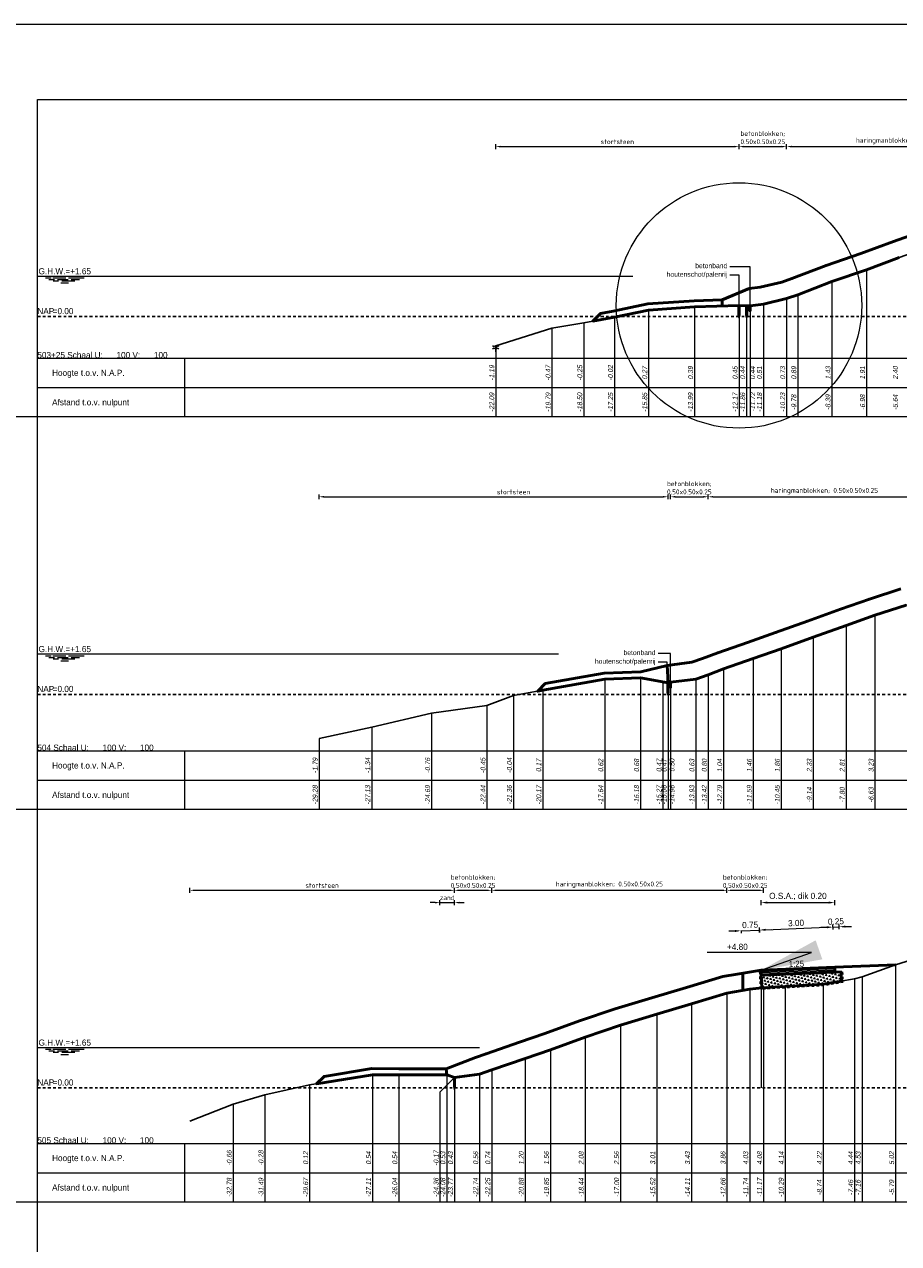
# Model space of a CAD drawing. Header units: metres. Extents: x 1155 to 1506, y 1546 to 1980.
# Tile 24 of 27: x 1251 to 1287, y 1930 to 1980. Entities that reach past the tile are written whole.
import ezdxf
from ezdxf.enums import TextEntityAlignment as Align

# ---------------------------------------------------------------- set-up
doc = ezdxf.new("R2010")
doc.units = ezdxf.units.M
doc.header["$LTSCALE"] = 0.1
doc.linetypes.add('geotextiel', pattern=[0.2, -0.1, 0.1])
doc.linetypes.add('NAP', pattern=[20, 12.5, -2.5, 2.5, -2.5])
for name, color, linetype in [('477', 7, 'Continuous'), ('480', 7, 'Continuous'), ('758', 7, 'Continuous'), ('BS-STORTSTEEN', 6, 'Continuous')]:
    doc.layers.add(name, color=color, linetype=linetype)
for name, color, linetype, lineweight in [('DP-BS-Maatvoering', 2, 'Continuous', 0), ('DP-BS-Matenbalk_verlenglijnen', 253, 'Continuous', 0), ('DP-BS-profiel', 2, 'Continuous', 25), ('DP-Matenbalk', 1, 'Continuous', 18), ('DP-Matenbalk_bestaandehoogten', 6, 'Continuous', 25), ('DP-Matenbalk_teksten', 7, 'Continuous', 25), ('DP-NAP-lijn', 6, 'NAP', 25), ('DP-NW-arcering_asfalt', 1, 'Continuous', 18), ('DP-NW-arcering_funderingslaag', 211, 'Continuous', 13), ('DP-NW-geotextiel', 3, 'geotextiel', 35), ('DP-NW-Maatvoering', 7, 'Continuous', 35), ('DP-NW-Matenbalk_verlenglijnen', 135, 'Continuous', 0), ('DP-NW-profiel', 4, 'Continuous', 50), ('DP-waterlijn', 1, 'Continuous', 13), ('DP-Waterlijn_tekst', 7, 'Continuous', 35), ('maatvoering-leadr', 7, 'Continuous', 30), ('maatvoering-lin', 7, 'Continuous', 20), ('TL-2.5mm Tekst', 7, 'Continuous', 25)]:
    doc.layers.add(name, color=color, linetype=linetype, lineweight=lineweight)
doc.layers.add('TM-Hulplijn-plaatsdwp in situatie', color=213, linetype='Continuous', lineweight=9, plot=False)
doc.styles.add('bestomschr', font='isocp.shx', dxfattribs={"width": 0.96})
doc.styles.add('dp-besthgt', font='StagCAD.ttf', dxfattribs={"oblique": 10, "height": 0.2})
doc.styles.add('GM25mm', font='StagCAD.ttf', dxfattribs={"width": 0.96, "height": 2.5})
doc.styles.add('StagCAD', font='StagCAD.ttf')
doc.dimstyles.new('best-maatv', dxfattribs={"dimscale": 0.1, "dimtxt": 2, "dimasz": 2, "dimexe": 1, "dimexo": 0, "dimgap": 1, "dimtad": 1, "dimrnd": 0.001, "dimzin": 1, "dimdsep": 46, "dimtxsty": 'bestomschr', "dimcen": 0.09, "dimclrd": 212, "dimclre": 212, "dimclrt": 2, "dimazin": 0, "dimtfac": 1, "dimtix": 1, "dimtmove": 0, "dimatfit": 3, "dimfxl": 1, "dimfxlon": 1, "dimtvp": 0.83, "dimtolj": 1, "dimtzin": 0, "dimlwd": 9, "dimlwe": 9, "dimarcsym": 0})
doc.dimstyles.new('bestaand 1_100', dxfattribs={"dimscale": 0.1, "dimtxt": 2, "dimasz": 0.8, "dimexe": 0, "dimexo": 0, "dimgap": 1, "dimtad": 1, "dimrnd": 0.001, "dimzin": 1, "dimdsep": 46, "dimtxsty": 'bestomschr', "dimblk1": 'DIM_PIJL', "dimblk2": 'DIM_PIJL', "dimsah": 1, "dimcen": 0.09, "dimse1": 1, "dimse2": 1, "dimclrd": 212, "dimclre": 1, "dimclrt": 2, "dimazin": 0, "dimtfac": 1, "dimtix": 1, "dimtmove": 0, "dimatfit": 3, "dimldrblk": 'RAD_PIJL', "dimfxl": 1, "dimtvp": 0.83, "dimtolj": 1, "dimtzin": 0, "dimlwd": 9, "dimlwe": 5, "dimarcsym": 0})
doc.dimstyles.new('GM-maatvoering', dxfattribs={"dimtxt": 2.5, "dimasz": 2.5, "dimexe": 1, "dimexo": 0, "dimgap": 1, "dimtad": 1, "dimrnd": 0.001, "dimzin": 1, "dimdsep": 46, "dimtxsty": 'StagCAD', "dimcen": 0.09, "dimclrd": 1, "dimclre": 1, "dimclrt": 7, "dimazin": 0, "dimtfac": 1, "dimtix": 1, "dimtmove": 0, "dimatfit": 3, "dimfxl": 1, "dimfxlon": 1, "dimtvp": 0.83, "dimtolj": 1, "dimtzin": 0, "dimlwd": 15, "dimlwe": 15, "dimarcsym": 0})

# ---------------------------------------------------------------- blocks, each defined once
blk = doc.blocks.new('137', base_point=(-60, -517.93))
at = {"layer": '477'}
blk.add_polyline3d([(-59.96875, -517.93, 0), (-60.03125, -517.93, 0), (-60.03125, -518.14875, 0), (-59.96875, -518.14875, 0)], close=True, dxfattribs=at)
blk = doc.blocks.new('136')
at = {"layer": '480'}
blk.add_polyline3d([(0.03125, 0, 0), (-0.03125, 0, 0), (-0.03125, -0.375, 0), (0, -0.5, 0), (0.03125, -0.375, 0)], close=True, dxfattribs=at)
blk = doc.blocks.new('*D139')
at = {"layer": 'Defpoints', "color": 0, "transparency": 16777216}
for p in [(1277.497, 1960.899), (1277.497, 1953.316), (1263.278, 1951.051)]:
    blk.add_point(p, dxfattribs=at)
at = {"layer": 'DP-BS-Maatvoering', "color": 212, "lineweight": 9, "transparency": 16777216}
for p, q in [((1263.278, 1960.799), (1263.278, 1960.999)), ((1263.478, 1960.899), (1277.297, 1960.899)), ((1277.497, 1960.799), (1277.497, 1960.999))]:
    blk.add_line(p, q, dxfattribs=at)
at = {"layer": 'DP-BS-Maatvoering', "color": 212, "transparency": 16777216}
for points in [[(1263.478, 1960.933), (1263.478, 1960.866), (1263.278, 1960.899)], [(1277.297, 1960.933), (1277.297, 1960.866), (1277.497, 1960.899)]]:
    blk.add_solid(points, dxfattribs=at)
at = {"layer": 'DP-BS-Maatvoering', "color": 2, "transparency": 16777216, "insert": (1271.2, 1961.099), "char_height": 0.2, "attachment_point": 5, "style": 'bestomschr'}
blk.add_mtext('\\A1;stortsteen', dxfattribs=at)
blk = doc.blocks.new('*D137')
at = {"layer": 'Defpoints', "color": 0, "transparency": 16777216}
for p in [(1288.604, 1960.899), (1288.604, 1956.929), (1279.135, 1953.647)]:
    blk.add_point(p, dxfattribs=at)
at = {"layer": 'DP-BS-Maatvoering', "color": 212, "lineweight": 9, "transparency": 16777216}
for p, q in [((1279.135, 1960.799), (1279.135, 1960.999)), ((1279.335, 1960.899), (1288.404, 1960.899)), ((1288.604, 1960.799), (1288.604, 1960.999))]:
    blk.add_line(p, q, dxfattribs=at)
at = {"layer": 'DP-BS-Maatvoering', "color": 212, "transparency": 16777216}
for points in [[(1279.335, 1960.933), (1279.335, 1960.866), (1279.135, 1960.899)], [(1288.404, 1960.933), (1288.404, 1960.866), (1288.604, 1960.899)]]:
    blk.add_solid(points, dxfattribs=at)
at = {"layer": 'DP-BS-Maatvoering', "color": 2, "transparency": 16777216, "insert": (1283.87, 1961.128), "char_height": 0.2, "attachment_point": 5, "style": 'bestomschr'}
blk.add_mtext('\\A1;haringmanblokken; 0.50x0.50x0.25', dxfattribs=at)
blk = doc.blocks.new('DIM_PIJL')
at = {"color": 1}
blk.add_line((0, 1.4), (0, -1.4), dxfattribs=at)
at = {"color": 1, "linetype": 'ByBlock'}
blk.add_solid([(-2.8, -0.8), (-2.8, 0.8), (0, 0)], dxfattribs=at)
blk = doc.blocks.new('RAD_PIJL')
at = {"color": 1, "linetype": 'Continuous'}
blk.add_solid([(-2.8, -0.8), (-2.8, 0.8), (0, 0)], dxfattribs=at)
blk = doc.blocks.new('*D136')
at = {"layer": 'Defpoints', "color": 0, "transparency": 16777216}
for p in [(1279.135, 1960.899), (1279.135, 1953.647), (1277.596, 1953.342)]:
    blk.add_point(p, dxfattribs=at)
at = {"layer": 'DP-BS-Maatvoering', "color": 212, "lineweight": 9, "transparency": 16777216}
for p, q in [((1277.596, 1960.799), (1277.596, 1960.999)), ((1277.796, 1960.899), (1278.935, 1960.899)), ((1279.135, 1960.799), (1279.135, 1960.999))]:
    blk.add_line(p, q, dxfattribs=at)
at = {"layer": 'DP-BS-Maatvoering', "color": 212, "transparency": 16777216}
for points in [[(1277.796, 1960.933), (1277.796, 1960.866), (1277.596, 1960.899)], [(1278.935, 1960.933), (1278.935, 1960.866), (1279.135, 1960.899)]]:
    blk.add_solid(points, dxfattribs=at)
at = {"layer": 'DP-BS-Maatvoering', "color": 2, "transparency": 16777216, "insert": (1278.366, 1961.266), "char_height": 0.2, "attachment_point": 5, "style": 'bestomschr'}
blk.add_mtext('\\A1;betonblokken;\\P0.50x0.50x0.25', dxfattribs=at)
blk = doc.blocks.new('*D134')
at = {"layer": 'Defpoints', "color": 0, "transparency": 16777216}
for p in [(1268.794, 1944.862), (1268.794, 1937.24), (1258.013, 1935.449)]:
    blk.add_point(p, dxfattribs=at)
at = {"layer": 'DP-BS-Maatvoering', "color": 212, "lineweight": 9, "transparency": 16777216}
for p, q in [((1258.013, 1944.762), (1258.013, 1944.962)), ((1258.213, 1944.862), (1268.594, 1944.862)), ((1268.794, 1944.762), (1268.794, 1944.962))]:
    blk.add_line(p, q, dxfattribs=at)
at = {"layer": 'DP-BS-Maatvoering', "color": 212, "transparency": 16777216}
for points in [[(1258.213, 1944.895), (1258.213, 1944.828), (1258.013, 1944.862)], [(1268.594, 1944.895), (1268.594, 1944.828), (1268.794, 1944.862)]]:
    blk.add_solid(points, dxfattribs=at)
at = {"layer": 'DP-BS-Maatvoering', "color": 2, "transparency": 16777216, "insert": (1263.403, 1945.062), "char_height": 0.2, "attachment_point": 5, "style": 'bestomschr'}
blk.add_mtext('\\A1;stortsteen', dxfattribs=at)
blk = doc.blocks.new('*D133')
at = {"layer": 'Defpoints', "color": 0, "transparency": 16777216}
for p in [(1281.388, 1944.862), (1281.388, 1940.89), (1279.898, 1940.665)]:
    blk.add_point(p, dxfattribs=at)
at = {"layer": 'DP-BS-Maatvoering', "color": 212, "lineweight": 9, "transparency": 16777216}
for p, q in [((1279.898, 1944.762), (1279.898, 1944.962)), ((1280.098, 1944.862), (1281.188, 1944.862)), ((1281.388, 1944.762), (1281.388, 1944.962))]:
    blk.add_line(p, q, dxfattribs=at)
at = {"layer": 'DP-BS-Maatvoering', "color": 212, "transparency": 16777216}
for points in [[(1280.098, 1944.895), (1280.098, 1944.828), (1279.898, 1944.862)], [(1281.188, 1944.895), (1281.188, 1944.828), (1281.388, 1944.862)]]:
    blk.add_solid(points, dxfattribs=at)
at = {"layer": 'DP-BS-Maatvoering', "color": 2, "transparency": 16777216, "insert": (1280.643, 1945.228), "char_height": 0.2, "attachment_point": 5, "style": 'bestomschr'}
blk.add_mtext('\\A1;betonblokken;\\P0.50x0.50x0.25', dxfattribs=at)
blk = doc.blocks.new('*D132')
at = {"layer": 'Defpoints', "color": 0, "transparency": 16777216}
for p in [(1279.898, 1944.862), (1279.898, 1940.665), (1270.315, 1937.545)]:
    blk.add_point(p, dxfattribs=at)
at = {"layer": 'DP-BS-Maatvoering', "color": 212, "lineweight": 9, "transparency": 16777216}
for p, q in [((1270.315, 1944.762), (1270.315, 1944.962)), ((1270.515, 1944.862), (1279.698, 1944.862)), ((1279.898, 1944.762), (1279.898, 1944.962))]:
    blk.add_line(p, q, dxfattribs=at)
at = {"layer": 'DP-BS-Maatvoering', "color": 212, "transparency": 16777216}
for points in [[(1270.515, 1944.895), (1270.515, 1944.828), (1270.315, 1944.862)], [(1279.698, 1944.895), (1279.698, 1944.828), (1279.898, 1944.862)]]:
    blk.add_solid(points, dxfattribs=at)
at = {"layer": 'DP-BS-Maatvoering', "color": 2, "transparency": 16777216, "insert": (1275.107, 1945.09), "char_height": 0.2, "attachment_point": 5, "style": 'bestomschr'}
blk.add_mtext('\\A1;haringmanblokken; 0.50x0.50x0.25', dxfattribs=at)
blk = doc.blocks.new('*D131')
at = {"layer": 'Defpoints', "color": 0, "transparency": 16777216}
for p in [(1270.315, 1944.862), (1270.315, 1937.545), (1268.794, 1937.24)]:
    blk.add_point(p, dxfattribs=at)
at = {"layer": 'DP-BS-Maatvoering', "color": 212, "lineweight": 9, "transparency": 16777216}
for p, q in [((1268.794, 1944.762), (1268.794, 1944.962)), ((1268.994, 1944.862), (1270.115, 1944.862)), ((1270.315, 1944.762), (1270.315, 1944.962))]:
    blk.add_line(p, q, dxfattribs=at)
at = {"layer": 'DP-BS-Maatvoering', "color": 212, "transparency": 16777216}
for points in [[(1268.994, 1944.895), (1268.994, 1944.828), (1268.794, 1944.862)], [(1270.115, 1944.895), (1270.115, 1944.828), (1270.315, 1944.862)]]:
    blk.add_solid(points, dxfattribs=at)
at = {"layer": 'DP-BS-Maatvoering', "color": 2, "transparency": 16777216, "insert": (1269.555, 1945.228), "char_height": 0.2, "attachment_point": 5, "style": 'bestomschr'}
blk.add_mtext('\\A1;betonblokken;\\P0.50x0.50x0.25', dxfattribs=at)
blk = doc.blocks.new('*D130')
at = {"layer": 'Defpoints', "color": 0, "transparency": 16777216}
for p in [(1268.794, 1944.362), (1268.794, 1937.24), (1268.205, 1936.636)]:
    blk.add_point(p, dxfattribs=at)
at = {"layer": 'DP-BS-Maatvoering', "color": 212, "lineweight": 9, "transparency": 16777216}
for p, q in [((1268.005, 1944.362), (1267.805, 1944.362)), ((1268.205, 1944.262), (1268.205, 1944.462)), ((1268.205, 1944.362), (1268.794, 1944.362)), ((1268.794, 1944.262), (1268.794, 1944.462)), ((1268.994, 1944.362), (1269.194, 1944.362))]:
    blk.add_line(p, q, dxfattribs=at)
at = {"layer": 'DP-BS-Maatvoering', "color": 212, "transparency": 16777216}
for points in [[(1268.005, 1944.395), (1268.005, 1944.328), (1268.205, 1944.362)], [(1268.994, 1944.395), (1268.994, 1944.328), (1268.794, 1944.362)]]:
    blk.add_solid(points, dxfattribs=at)
at = {"layer": 'DP-BS-Maatvoering', "color": 2, "transparency": 16777216, "insert": (1268.5, 1944.562), "char_height": 0.2, "attachment_point": 5, "style": 'bestomschr'}
blk.add_mtext('\\A1;zand ', dxfattribs=at)
blk = doc.blocks.new('83')
at = {"layer": '758'}
for points in [[(-0.156, 0), (-0.078, -0.039)], [(-0.078, -0.039), (0, 0)], [(0, 0), (0.078, -0.039)], [(0, 0), (0, -0.312)], [(0.078, -0.039), (0.156, 0)], [(-0.156, -0.156), (-0.078, -0.117)], [(0, -0.156), (-0.078, -0.117)], [(0.078, -0.117), (0, -0.156)], [(0.078, -0.117), (0.156, -0.156)]]:
    blk.add_lwpolyline(points, dxfattribs=at)
blk = doc.blocks.new('*D64')
at = {"layer": 'Defpoints', "color": 0, "transparency": 16777216}
for p in [(1280.389, 1975.17), (1280.389, 1968.696), (1270.476, 1967.051)]:
    blk.add_point(p, dxfattribs=at)
at = {"layer": 'DP-BS-Maatvoering', "color": 212, "lineweight": 9, "transparency": 16777216}
for p, q in [((1270.476, 1975.07), (1270.476, 1975.27)), ((1270.676, 1975.17), (1280.189, 1975.17)), ((1280.389, 1975.07), (1280.389, 1975.27))]:
    blk.add_line(p, q, dxfattribs=at)
at = {"layer": 'DP-BS-Maatvoering', "color": 212, "transparency": 16777216}
for points in [[(1270.676, 1975.204), (1270.676, 1975.137), (1270.476, 1975.17)], [(1280.189, 1975.204), (1280.189, 1975.137), (1280.389, 1975.17)]]:
    blk.add_solid(points, dxfattribs=at)
at = {"layer": 'DP-BS-Maatvoering', "color": 2, "transparency": 16777216, "insert": (1275.433, 1975.37), "char_height": 0.2, "attachment_point": 5, "style": 'bestomschr'}
blk.add_mtext('\\A1;stortsteen', dxfattribs=at)
blk = doc.blocks.new('*D63')
at = {"layer": 'Defpoints', "color": 0, "transparency": 16777216}
for p in [(1292.416, 1975.17), (1292.416, 1972.453), (1282.328, 1968.975)]:
    blk.add_point(p, dxfattribs=at)
at = {"layer": 'DP-BS-Maatvoering', "color": 212, "lineweight": 9, "transparency": 16777216}
for p, q in [((1282.328, 1975.07), (1282.328, 1975.27)), ((1282.528, 1975.17), (1292.216, 1975.17)), ((1292.416, 1975.07), (1292.416, 1975.27))]:
    blk.add_line(p, q, dxfattribs=at)
at = {"layer": 'DP-BS-Maatvoering', "color": 212, "transparency": 16777216}
for points in [[(1282.528, 1975.204), (1282.528, 1975.137), (1282.328, 1975.17)], [(1292.216, 1975.204), (1292.216, 1975.137), (1292.416, 1975.17)]]:
    blk.add_solid(points, dxfattribs=at)
at = {"layer": 'DP-BS-Maatvoering', "color": 2, "transparency": 16777216, "insert": (1287.338, 1975.399), "char_height": 0.2, "attachment_point": 5, "style": 'bestomschr'}
blk.add_mtext('\\A1;haringmanblokken; 0.50x0.50x0.25', dxfattribs=at)
blk = doc.blocks.new('*D62')
at = {"layer": 'Defpoints', "color": 0, "transparency": 16777216}
for p in [(1282.328, 1975.17), (1280.389, 1968.696), (1282.328, 1968.975)]:
    blk.add_point(p, dxfattribs=at)
at = {"layer": 'DP-BS-Maatvoering', "color": 212, "lineweight": 9, "transparency": 16777216}
for p, q in [((1280.389, 1975.07), (1280.389, 1975.27)), ((1280.589, 1975.17), (1282.128, 1975.17)), ((1282.328, 1975.07), (1282.328, 1975.27))]:
    blk.add_line(p, q, dxfattribs=at)
at = {"layer": 'DP-BS-Maatvoering', "color": 212, "transparency": 16777216}
for points in [[(1280.589, 1975.204), (1280.589, 1975.137), (1280.389, 1975.17)], [(1282.128, 1975.204), (1282.128, 1975.137), (1282.328, 1975.17)]]:
    blk.add_solid(points, dxfattribs=at)
at = {"layer": 'DP-BS-Maatvoering', "color": 2, "transparency": 16777216, "insert": (1281.359, 1975.537), "char_height": 0.2, "attachment_point": 5, "style": 'bestomschr'}
blk.add_mtext('\\A1;betonblokken;\\P0.50x0.50x0.25', dxfattribs=at)
blk = doc.blocks.new('*D44')
at = {"layer": 'Defpoints', "color": 0, "transparency": 16777216}
for p in [(2.932, 6.557), (0, 4.8), (2.998, 4.92)]:
    blk.add_point(p, dxfattribs=at)
at = {"layer": 'maatvoering-lin', "color": 1, "lineweight": 15, "transparency": 16777216}
for p, q in [((-0.061, 6.337), (-0.069, 6.537)), ((0.184, 6.447), (2.682, 6.547)), ((2.936, 6.457), (2.928, 6.657))]:
    blk.add_line(p, q, dxfattribs=at)
at = {"layer": 'maatvoering-lin', "color": 1, "transparency": 16777216}
for points in [[(0.183, 6.489), (0.186, 6.406), (-0.065, 6.437)], [(2.681, 6.589), (2.684, 6.506), (2.932, 6.557)]]:
    blk.add_solid(points, dxfattribs=at)
at = {"layer": 'maatvoering-lin', "color": 7, "transparency": 16777216, "insert": (1.424, 6.722), "char_height": 0.25, "attachment_point": 5, "rotation": 2.2906, "style": 'StagCAD'}
blk.add_mtext('\\A1;3.00', dxfattribs=at)
blk = doc.blocks.new('*D45')
at = {"layer": 'Defpoints', "color": 0, "transparency": 16777216}
for p in [(3.182, 6.567), (3.006, 4.72), (3.255, 4.73)]:
    blk.add_point(p, dxfattribs=at)
at = {"layer": 'maatvoering-lin', "color": 1, "lineweight": 15, "transparency": 16777216}
for p, q in [((2.682, 6.547), (2.433, 6.537)), ((2.936, 6.457), (2.928, 6.657)), ((2.932, 6.557), (3.182, 6.567)), ((3.186, 6.467), (3.178, 6.667)), ((3.432, 6.577), (3.682, 6.587))]:
    blk.add_line(p, q, dxfattribs=at)
at = {"layer": 'maatvoering-lin', "color": 1, "transparency": 16777216}
for points in [[(2.681, 6.589), (2.684, 6.506), (2.932, 6.557)], [(3.43, 6.619), (3.433, 6.536), (3.182, 6.567)]]:
    blk.add_solid(points, dxfattribs=at)
at = {"layer": 'maatvoering-lin', "color": 7, "transparency": 16777216, "insert": (3.048, 6.787), "char_height": 0.25, "attachment_point": 5, "rotation": 2.2906, "style": 'StagCAD'}
blk.add_mtext('\\A1;0.25', dxfattribs=at)
blk = doc.blocks.new('*D46')
at = {"layer": 'Defpoints', "color": 0, "transparency": 16777216}
for p in [(2.998, 7.555), (0, 4.8), (2.998, 4.92)]:
    blk.add_point(p, dxfattribs=at)
at = {"layer": 'DP-NW-Maatvoering', "color": 1, "lineweight": 15, "transparency": 16777216}
for p, q in [((0, 7.455), (0, 7.655)), ((0.25, 7.555), (2.748, 7.555)), ((2.998, 7.455), (2.998, 7.655))]:
    blk.add_line(p, q, dxfattribs=at)
at = {"layer": 'DP-NW-Maatvoering', "color": 1, "transparency": 16777216}
for points in [[(0.25, 7.597), (0.25, 7.513), (0, 7.555)], [(2.748, 7.597), (2.748, 7.513), (2.998, 7.555)]]:
    blk.add_solid(points, dxfattribs=at)
at = {"layer": 'DP-NW-Maatvoering', "color": 7, "transparency": 16777216, "insert": (1.499, 7.805), "char_height": 0.25, "attachment_point": 5, "style": 'StagCAD'}
blk.add_mtext('\\A1;O.S.A.; dik 0.20 ', dxfattribs=at)
blk = doc.blocks.new('*D47')
at = {"layer": 'Defpoints', "color": 0, "transparency": 16777216}
for p in [(-0.815, 6.407), (-0.065, 6.437), (-0.065, 6.437)]:
    blk.add_point(p, dxfattribs=at)
at = {"layer": 'maatvoering-lin', "color": 1, "lineweight": 15, "transparency": 16777216}
for p, q in [((-1.065, 6.397), (-1.314, 6.387)), ((-0.815, 6.407), (-0.065, 6.437)), ((-0.815, 6.407), (-0.811, 6.308)), ((-0.065, 6.437), (-0.061, 6.337)), ((0.184, 6.447), (0.434, 6.457))]:
    blk.add_line(p, q, dxfattribs=at)
at = {"layer": 'maatvoering-lin', "color": 1, "transparency": 16777216}
for points in [[(0.183, 6.489), (0.186, 6.406), (-0.065, 6.437)], [(-1.066, 6.439), (-1.063, 6.356), (-0.815, 6.407)]]:
    blk.add_solid(points, dxfattribs=at)
at = {"layer": 'maatvoering-lin', "color": 7, "transparency": 16777216, "insert": (-0.449, 6.647), "char_height": 0.25, "attachment_point": 5, "rotation": 2.2906, "style": 'StagCAD'}
blk.add_mtext('\\A1;0.75', dxfattribs=at)
blk = doc.blocks.new('*U17')
at = {"layer": 'DP-NAP-lijn'}
blk.add_line((0, 0), (526.15, 0), dxfattribs=at)
at = {"layer": 'DP-waterlijn'}
for p, q in [((0, 16.5), (242.6, 16.5)), ((3.38, 15.8), (5.63, 15.8)), ((4.71, 15.1), (6.95, 15.1)), ((6.33, 15.8), (11.56, 15.8)), ((8.25, 15.1), (12.51, 15.1)), ((12.73, 15.8), (19.08, 15.8)), ((13.84, 15.1), (17.21, 15.1)), ((8.57, 14.4), (6.38, 14.4)), ((9.6, 13.7), (12.74, 13.7)), ((15.31, 14.4), (10.04, 14.4))]:
    blk.add_line(p, q, dxfattribs=at)
at = {"layer": 'DP-NAP-lijn', "style": 'StagCAD'}
blk.add_text('NAP', height=2.5, dxfattribs=at).set_placement((0, 1))
blk.add_attdef('NAPLIJN', (6.25, 1), '', height=2.5, dxfattribs=at)
at = {"layer": 'DP-Waterlijn_tekst', "style": 'StagCAD'}
blk.add_attdef('WP', text='', height=2.5, dxfattribs=at).set_placement((11.17, 16.5), align=Align.BOTTOM_CENTER)
blk = doc.blocks.new('*U43')
at = {"layer": 'DP-NAP-lijn'}
blk.add_line((0, 0), (528, 0), dxfattribs=at)
at = {"layer": 'DP-waterlijn'}
for p, q in [((0, 16.5), (212.37, 16.5)), ((3.38, 15.8), (5.63, 15.8)), ((4.71, 15.1), (6.95, 15.1)), ((6.33, 15.8), (11.56, 15.8)), ((8.25, 15.1), (12.51, 15.1)), ((12.73, 15.8), (19.08, 15.8)), ((13.84, 15.1), (17.21, 15.1)), ((8.57, 14.4), (6.38, 14.4)), ((9.6, 13.7), (12.74, 13.7)), ((15.31, 14.4), (10.04, 14.4))]:
    blk.add_line(p, q, dxfattribs=at)
at = {"layer": 'DP-NAP-lijn', "style": 'StagCAD'}
blk.add_text('NAP', height=2.5, dxfattribs=at).set_placement((0, 1))
blk.add_attdef('NAPLIJN', (6.25, 1), '', height=2.5, dxfattribs=at)
at = {"layer": 'DP-Waterlijn_tekst', "style": 'StagCAD'}
blk.add_attdef('WP', text='', height=2.5, dxfattribs=at).set_placement((11.17, 16.5), align=Align.BOTTOM_CENTER)
blk = doc.blocks.new('*U42')
at = {"layer": 'DP-NAP-lijn'}
blk.add_line((0, 0), (547, 0), dxfattribs=at)
at = {"layer": 'DP-waterlijn'}
for p, q in [((0, 16.5), (180.21, 16.5)), ((3.38, 15.8), (5.63, 15.8)), ((4.71, 15.1), (6.95, 15.1)), ((6.33, 15.8), (11.56, 15.8)), ((8.25, 15.1), (12.51, 15.1)), ((12.73, 15.8), (19.08, 15.8)), ((13.84, 15.1), (17.21, 15.1)), ((8.57, 14.4), (6.38, 14.4)), ((9.6, 13.7), (12.74, 13.7)), ((15.31, 14.4), (10.04, 14.4))]:
    blk.add_line(p, q, dxfattribs=at)
at = {"layer": 'DP-NAP-lijn', "style": 'StagCAD'}
blk.add_text('NAP', height=2.5, dxfattribs=at).set_placement((0, 1))
blk.add_attdef('NAPLIJN', (6.25, 1), '', height=2.5, dxfattribs=at)
at = {"layer": 'DP-Waterlijn_tekst', "style": 'StagCAD'}
blk.add_attdef('WP', text='', height=2.5, dxfattribs=at).set_placement((11.17, 16.5), align=Align.BOTTOM_CENTER)
blk = doc.blocks.new('dwp1')
at = {"layer": 'DP-NW-arcering_asfalt'}
for points in [[(0.002, 4.75), (3.002, 4.87)], [(0.004, 4.7), (3.004, 4.82)], [(0.006, 4.65), (3.006, 4.77)]]:
    blk.add_lwpolyline(points, dxfattribs=at)
at = {"layer": 'DP-NW-Matenbalk_verlenglijnen'}
blk.add_line((0, 4.8), (0, 0), dxfattribs=at)
at = {"layer": 'DP-NW-profiel'}
blk.add_line((0.008, 4.6), (3.006, 4.72), dxfattribs=at)
blk.add_lwpolyline([(3.008, 4.72), (3, 4.92), (0, 4.8), (0.008, 4.6)], close=True, dxfattribs=at)
at = {"layer": 'maatvoering-leadr', "color": 7, "insert": (-0.544, 5.624), "char_height": 0.25, "attachment_point": 9, "style": 'StagCAD'}
blk.add_mtext('\\A1;+4.80', dxfattribs=at)
at = {"layer": 'TL-2.5mm Tekst', "style": 'GM25mm', "width": 0.96}
blk.add_text('1:25', height=0.25, rotation=2.2906, dxfattribs=at).set_placement((1.446, 4.858), align=Align.BOTTOM_CENTER)
at = {"layer": 'DP-NW-Maatvoering'}
dim = blk.add_linear_dim(base=(2.998, 7.555), p1=(0, 4.8), p2=(2.998, 4.92), text='O.S.A.; dik 0.20 ', dimstyle='GM-maatvoering', dxfattribs=at)
dim.commit()
dim.dimension.update_dxf_attribs({"geometry": '*D46', "text_midpoint": (1.499, 7.805)})
at = {"layer": 'maatvoering-lin'}
dim = blk.add_aligned_dim(p1=(3.006, 4.72), p2=(3.255, 4.73), distance=1.839, dimstyle='GM-maatvoering', override={"dimtad": 3}, dxfattribs=at)
dim.commit()
dim.dimension.update_dxf_attribs({"geometry": '*D45', "text_midpoint": (3.048, 6.787)})
for p1, p2, distance, picture, middle in [((-0.815, 6.407), (-0.065, 6.437), 0, '*D47', (-0.449, 6.647)), ((0, 4.8), (2.998, 4.92), 1.639, '*D44', (1.424, 6.722))]:
    dim = blk.add_aligned_dim(p1=p1, p2=p2, distance=distance, dimstyle='GM-maatvoering', dxfattribs=at)
    dim.commit()
    dim.dimension.update_dxf_attribs({"geometry": picture, "text_midpoint": middle})
at = {"layer": 'maatvoering-leadr', "annotation_type": 0, "has_hookline": 1, "hookline_direction": 1, "text_width": 0.75}
blk.add_leader([(0, 4.8), (2.056, 5.524), (-0.444, 5.524)], dimstyle='GM-maatvoering', override={"dimscale": 0, "dimgap": 1, "dimtad": 1}, dxfattribs=at)

msp = doc.modelspace()

# ---------------------------------------------------------------- hatches: boundary and pattern name
at = {"layer": 'DP-NW-arcering_funderingslaag'}
h = msp.add_hatch(dxfattribs=at)
h.set_pattern_fill('TRIANG', color=256, scale=0.015, angle=45)
h.set_pattern_definition([(105, (1234.43565, 1761.47209), (-0.13800665, 0.03697877), [0.0714375, -0.0714375]), (165, (1234.43565, 1761.47209), (-0.10102788, -0.10102788), [0.0714375, -0.0714375]), (45, (1234.36664, 1761.49058), (-0.03697877, 0.13800665), [0.0714375, -0.0714375])])
h.paths.add_polyline_path([(1284.565, 1941.157), (1284.548, 1941.537), (1281.298, 1941.407), (1281.321, 1940.883), (1281.388, 1940.89), (1282.268, 1940.946), (1283.823, 1941.031)])

# ---------------------------------------------------------------- linework, layer by layer
at = {"layer": 'BS-STORTSTEEN'}
for points in [[(1280.389, 1968.696), (1278.574, 1968.636), (1276.707, 1968.509), (1275.313, 1968.221), (1274.062, 1967.989), (1272.768, 1967.773), (1270.476, 1967.051)], [(1277.497, 1953.316), (1276.376, 1953.522), (1274.916, 1953.464), (1272.389, 1953.015), (1271.197, 1952.8), (1270.118, 1952.394), (1267.863, 1952.08), (1265.422, 1951.509), (1263.278, 1951.051)], [(1268.794, 1937.24), (1268.482, 1937.339), (1266.524, 1937.344), (1265.454, 1937.345), (1262.893, 1936.931), (1261.072, 1936.523), (1259.78, 1936.146), (1258.013, 1935.449)]]:
    msp.add_lwpolyline(points, dxfattribs=at)
at = {"layer": 'Defpoints', "color": 250, "lineweight": 0}
for points in [[(1339.966, 1980.151), (1208.8, 1980.151)], [(1339.966, 1964.151), (1208.8, 1964.151)], [(1339.966, 1948.151), (1208.8, 1948.151)], [(1339.966, 1932.151), (1208.8, 1932.151)]]:
    msp.add_lwpolyline(points, dxfattribs=at)
at = {"layer": 'Defpoints', "color": 143, "lineweight": 0, "ltscale": 5, "flags": 128}
msp.add_lwpolyline([(1251.8, 1977.09), (1307.5, 1977.09), (1307.5, 1898.59), (1251.8, 1898.59)], close=True, dxfattribs=at)
at = {"layer": 'DP-BS-Matenbalk_verlenglijnen'}
for points in [[(1285.583, 1970.154), (1285.583, 1964.151)], [(1284.175, 1969.669), (1284.175, 1964.151)], [(1282.782, 1969.133), (1282.782, 1964.151)], [(1278.574, 1968.636), (1278.574, 1964.151)], [(1280.389, 1968.696), (1280.389, 1964.151)], [(1280.699, 1968.686), (1280.699, 1964.151)], [(1280.837, 1968.684), (1280.837, 1964.151)], [(1281.381, 1968.753), (1281.381, 1964.151)], [(1282.328, 1968.975), (1282.328, 1964.151)], [(1275.313, 1968.221), (1275.313, 1964.151)], [(1276.707, 1968.509), (1276.707, 1964.151)], [(1272.768, 1967.773), (1272.768, 1964.151)], [(1274.062, 1967.989), (1274.062, 1964.151)], [(1270.476, 1967.051), (1270.476, 1964.151)], [(1284.756, 1955.656), (1284.756, 1948.151)], [(1285.929, 1956.069), (1285.929, 1948.151)], [(1283.413, 1955.174), (1283.413, 1948.151)], [(1282.11, 1954.705), (1282.11, 1948.151)], [(1280.968, 1954.308), (1280.968, 1948.151)], [(1279.135, 1953.647), (1279.135, 1948.151)], [(1279.762, 1953.884), (1279.762, 1948.151)], [(1274.916, 1953.464), (1274.916, 1948.151)], [(1276.376, 1953.522), (1276.376, 1948.151)], [(1277.291, 1953.311), (1277.291, 1948.151)], [(1277.497, 1953.316), (1277.497, 1948.151)], [(1277.596, 1953.342), (1277.596, 1948.151)], [(1278.63, 1953.473), (1278.63, 1948.151)], [(1271.197, 1952.8), (1271.197, 1948.151)], [(1272.389, 1953.015), (1272.389, 1948.151)], [(1270.118, 1952.394), (1270.118, 1948.151)], [(1267.863, 1952.08), (1267.863, 1948.151)], [(1265.422, 1951.509), (1265.422, 1948.151)], [(1263.278, 1951.051), (1263.278, 1948.151)], [(1286.769, 1941.822), (1286.769, 1932.151)], [(1285.1, 1941.249), (1285.1, 1932.151)], [(1285.401, 1941.34), (1285.401, 1932.151)], [(1280.824, 1940.834), (1280.824, 1932.151)], [(1281.388, 1940.89), (1281.388, 1932.151)], [(1282.268, 1940.946), (1282.268, 1932.151)], [(1283.823, 1941.031), (1283.823, 1932.151)], [(1278.451, 1940.234), (1278.451, 1932.151)], [(1279.898, 1940.665), (1279.898, 1932.151)], [(1277.038, 1939.813), (1277.038, 1932.151)], [(1275.561, 1939.368), (1275.561, 1932.151)], [(1274.121, 1938.883), (1274.121, 1932.151)], [(1272.705, 1938.362), (1272.705, 1932.151)], [(1271.678, 1938.008), (1271.678, 1932.151)], [(1265.454, 1937.345), (1265.454, 1932.151)], [(1266.524, 1937.344), (1266.524, 1932.151)], [(1268.482, 1937.339), (1268.482, 1932.151)], [(1269.821, 1937.365), (1269.821, 1932.151)], [(1270.315, 1937.545), (1270.315, 1932.151)], [(1262.893, 1936.931), (1262.893, 1932.151)], [(1268.794, 1937.24), (1268.794, 1932.151)], [(1261.072, 1936.523), (1261.072, 1932.151)], [(1268.205, 1936.636), (1268.205, 1932.151)], [(1259.78, 1936.146), (1259.78, 1932.151)]]:
    msp.add_lwpolyline(points, dxfattribs=at)
at = {"layer": 'DP-BS-profiel'}
for points in [[(1304.415, 1973.17), (1303.475, 1973.197), (1302.373, 1973.134), (1300.501, 1973.159), (1298.64, 1973.201), (1296.37, 1973.157), (1293.432, 1973.163), (1292.477, 1973.137), (1292.416, 1972.453), (1291.327, 1972.089), (1289.856, 1971.618), (1288.441, 1971.181), (1286.921, 1970.644), (1285.583, 1970.154), (1284.175, 1969.669), (1282.782, 1969.133), (1282.328, 1968.975), (1281.381, 1968.753), (1280.837, 1968.684), (1280.699, 1968.686), (1280.389, 1968.696)], [(1304.6, 1957.165), (1301.897, 1957.862), (1300.553, 1957.991), (1298.392, 1958.075), (1296.527, 1958.11), (1294.139, 1958.036), (1293.127, 1957.959), (1292.044, 1957.807), (1291.234, 1957.601), (1290.061, 1957.277), (1288.604, 1956.929), (1287.203, 1956.488), (1285.929, 1956.069), (1284.756, 1955.656), (1283.413, 1955.174), (1282.11, 1954.705), (1280.968, 1954.308), (1279.762, 1953.884), (1279.135, 1953.647), (1278.63, 1953.473), (1277.596, 1953.342), (1277.497, 1953.316), (1277.291, 1953.311)], [(1288.549, 1942.387), (1286.769, 1941.822), (1285.401, 1941.34), (1285.1, 1941.249), (1283.823, 1941.031), (1282.268, 1940.946), (1281.388, 1940.89), (1280.824, 1940.834), (1279.898, 1940.665), (1278.451, 1940.234), (1277.038, 1939.813), (1275.561, 1939.368), (1274.121, 1938.883), (1272.705, 1938.362), (1271.678, 1938.008), (1270.315, 1937.545), (1269.821, 1937.365), (1268.794, 1937.24), (1268.205, 1936.636)]]:
    msp.add_lwpolyline(points, dxfattribs=at)
at = {"layer": 'DP-Matenbalk'}
for points in [[(1257.8, 1964.151), (1251.8, 1964.151), (1251.8, 1966.551), (1257.8, 1966.551)], [(1257.8, 1966.551), (1304.415, 1966.551)], [(1257.8, 1966.551), (1257.8, 1964.151)], [(1251.8, 1965.351), (1257.8, 1965.351)], [(1257.8, 1965.351), (1304.415, 1965.351)], [(1304.415, 1964.151), (1257.8, 1964.151)], [(1257.8, 1948.151), (1251.8, 1948.151), (1251.8, 1950.551), (1257.8, 1950.551)], [(1257.8, 1950.551), (1304.6, 1950.551)], [(1257.8, 1950.551), (1257.8, 1948.151)], [(1251.8, 1949.351), (1257.8, 1949.351)], [(1257.8, 1949.351), (1304.6, 1949.351)], [(1304.6, 1948.151), (1257.8, 1948.151)], [(1257.8, 1932.151), (1251.8, 1932.151), (1251.8, 1934.551), (1257.8, 1934.551)], [(1254.964, 1934.551), (1306.5, 1934.551)], [(1257.8, 1934.551), (1257.8, 1932.151)], [(1251.8, 1933.351), (1257.8, 1933.351)], [(1254.964, 1933.351), (1306.5, 1933.351)], [(1306.5, 1932.151), (1254.964, 1932.151)]]:
    msp.add_lwpolyline(points, dxfattribs=at)
at = {"layer": 'DP-NW-geotextiel', "ltscale": 10, "flags": 128}
msp.add_lwpolyline([(1284.598, 1941.537), (1284.617, 1941.115), (1283.829, 1940.981), (1282.271, 1940.896), (1281.392, 1940.84), (1281.273, 1940.828), (1281.239, 1941.599)], dxfattribs=at)
at = {"layer": 'DP-NW-profiel'}
for points in [[(1288.221, 1971.845), (1286.685, 1971.302), (1285.348, 1970.813), (1283.935, 1970.326), (1282.542, 1969.79), (1282.133, 1969.648), (1281.257, 1969.442), (1280.798, 1969.384), (1279.703, 1968.923), (1278.561, 1968.885), (1276.673, 1968.757), (1275.265, 1968.466), (1274.747, 1968.37), (1274.434, 1968.058), (1275.313, 1968.221), (1276.707, 1968.509), (1278.574, 1968.636), (1280.389, 1968.696), (1280.699, 1968.686), (1280.837, 1968.684), (1281.381, 1968.753), (1282.328, 1968.975), (1282.782, 1969.133), (1284.175, 1969.669), (1285.583, 1970.154), (1286.921, 1970.644)], [(1279.703, 1968.923), (1279.703, 1968.673)], [(1286.989, 1957.154), (1285.703, 1956.731), (1284.522, 1956.315), (1283.176, 1955.832), (1281.877, 1955.364), (1280.737, 1954.968), (1279.522, 1954.541), (1278.898, 1954.305)], [(1278.898, 1954.305), (1278.47, 1954.158), (1277.462, 1954.03), (1276.394, 1953.772), (1274.889, 1953.713), (1272.497, 1953.288), (1272.188, 1952.978), (1272.389, 1953.015), (1274.916, 1953.464), (1276.376, 1953.522), (1277.497, 1953.316), (1277.596, 1953.342), (1278.63, 1953.473), (1279.135, 1953.647), (1279.762, 1953.884), (1280.968, 1954.308), (1282.11, 1954.705), (1283.413, 1955.174), (1284.756, 1955.656), (1285.929, 1956.069), (1287.203, 1956.488)], [(1277.462, 1954.03), (1277.497, 1953.316)], [(1286.784, 1941.826), (1284.29, 1941.727)], [(1280.549, 1941.489), (1280.549, 1940.783)], [(1268.455, 1937.589), (1268.482, 1937.339)]]:
    msp.add_lwpolyline(points, dxfattribs=at)
for points in [[(1268.455, 1937.589), (1266.525, 1937.594), (1265.434, 1937.595), (1263.48, 1937.279), (1263.178, 1936.977), (1265.454, 1937.345), (1266.524, 1937.344), (1268.482, 1937.339), (1268.794, 1937.24), (1269.821, 1937.365), (1270.315, 1937.545), (1271.678, 1938.008), (1272.705, 1938.362), (1274.121, 1938.883), (1275.561, 1939.368), (1277.038, 1939.813), (1278.451, 1940.234), (1279.898, 1940.665), (1280.824, 1940.834), (1281.321, 1940.883), (1281.298, 1941.407), (1281.29, 1941.607), (1280.311, 1941.451), (1279.735, 1941.346), (1278.251, 1940.904), (1276.837, 1940.483), (1275.348, 1940.034), (1273.889, 1939.543), (1272.471, 1939.021), (1271.451, 1938.67), (1270.083, 1938.205), (1269.657, 1938.05)], [(1281.321, 1940.883), (1281.298, 1941.407), (1284.295, 1941.527), (1284.548, 1941.537), (1284.565, 1941.157), (1283.823, 1941.031), (1282.268, 1940.946), (1281.388, 1940.89)]]:
    msp.add_lwpolyline(points, close=True, dxfattribs=at)
at = {"layer": 'TM-Hulplijn-plaatsdwp in situatie'}
msp.add_circle((1280.389, 1968.696), 5, dxfattribs=at)

# ---------------------------------------------------------------- block references
at = {"layer": '477'}
for p in [(1280.837, 1968.684), (1277.596, 1953.342)]:
    msp.add_blockref('137', p, dxfattribs=at)
at = {"layer": '480'}
for p in [(1280.389, 1968.696), (1280.699, 1968.686), (1277.497, 1953.316), (1268.794, 1937.24)]:
    msp.add_blockref('136', p, dxfattribs=at)
at = {"layer": '758', "xscale": 0.8, "yscale": 0.8, "zscale": 0.8}
msp.add_blockref('83', (1270.476, 1967.051), dxfattribs=at)
at = {"layer": 'DP-NAP-lijn', "xscale": 0.1, "yscale": 0.1, "zscale": 0.1}
for name, p in [('*U17', (1251.8, 1968.242)), ('*U43', (1251.8, 1952.844)), ('*U42', (1251.8, 1936.807))]:
    msp.add_blockref(name, p, dxfattribs=at).add_auto_attribs({'WP': 'G.H.W.=+1.65', 'NAPLIJN': '=0.00'})
at = {"layer": 'DP-NW-profiel'}
msp.add_blockref('dwp1', (1281.29, 1936.807), dxfattribs=at)

# ---------------------------------------------------------------- texts
at = {"layer": 'DP-BS-Maatvoering'}
for s, p in [(' houtenschot/palenrij', (1279.911, 1969.865)), ('betonband', (1279.911, 1970.215)), ('betonband', (1276.988, 1954.447)), (' houtenschot/palenrij', (1276.988, 1954.097))]:
    msp.add_text(s, height=0.2, dxfattribs=at).set_placement(p, align=Align.RIGHT)
at = {"layer": 'DP-Matenbalk_bestaandehoogten', "style": 'dp-besthgt', "oblique": 10}
for s, p in [('-1.19', (1270.476, 1965.951)), ('-0.47', (1272.768, 1965.951)), ('-0.25', (1274.062, 1965.951)), ('-0.02', (1275.313, 1965.951)), ('0.27', (1276.707, 1965.951)), ('0.39', (1278.574, 1965.951)), ('0.45', (1280.389, 1965.951)), ('0.44', (1280.699, 1965.951)), ('0.44', (1281.104, 1965.948)), ('0.51', (1281.381, 1965.951)), ('0.73', (1282.328, 1965.951)), ('0.89', (1282.782, 1965.951)), ('1.43', (1284.175, 1965.951)), ('1.91', (1285.583, 1965.951)), ('2.40', (1286.921, 1965.951)), ('-22.09', (1270.476, 1964.751)), ('-19.79', (1272.768, 1964.751)), ('-18.50', (1274.062, 1964.751)), ('-17.25', (1275.313, 1964.751)), ('-15.85', (1276.707, 1964.751)), ('-13.99', (1278.574, 1964.751)), ('-12.17', (1280.389, 1964.751)), ('-11.86', (1280.699, 1964.751)), ('-11.72', (1281.105, 1964.759)), ('-11.18', (1281.381, 1964.751)), ('-10.23', (1282.328, 1964.751)), ('-9.78', (1282.782, 1964.751)), ('-8.39', (1284.175, 1964.751)), ('-6.98', (1285.583, 1964.751)), ('-5.64', (1286.921, 1964.751)), ('-1.79', (1263.278, 1949.951)), ('-1.34', (1265.422, 1949.951)), ('-0.76', (1267.863, 1949.951)), ('-0.45', (1270.118, 1949.951)), ('-0.04', (1271.197, 1949.951)), ('0.17', (1272.389, 1949.951)), ('0.62', (1274.916, 1949.951)), ('0.68', (1276.376, 1949.951)), ('0.47', (1277.291, 1949.951)), ('0.47', (1277.497, 1949.951)), ('0.50', (1277.82, 1949.961)), ('0.63', (1278.63, 1949.951)), ('0.80', (1279.135, 1949.951)), ('1.04', (1279.762, 1949.951)), ('1.46', (1280.968, 1949.951)), ('1.86', (1282.11, 1949.951)), ('2.33', (1283.413, 1949.951)), ('2.81', (1284.756, 1949.951)), ('3.23', (1285.929, 1949.951)), ('-29.28', (1263.278, 1948.751)), ('-27.13', (1265.422, 1948.751)), ('-24.69', (1267.863, 1948.751)), ('-22.44', (1270.118, 1948.751)), ('-21.36', (1271.197, 1948.751)), ('-20.17', (1272.389, 1948.751)), ('-17.64', (1274.916, 1948.751)), ('-16.18', (1276.376, 1948.751)), ('-15.27', (1277.291, 1948.751)), ('-15.06', (1277.497, 1948.751)), ('-14.96', (1277.819, 1948.754)), ('-13.93', (1278.63, 1948.751)), ('-13.42', (1279.135, 1948.751)), ('-12.79', (1279.762, 1948.751)), ('-11.59', (1280.968, 1948.751)), ('-10.45', (1282.11, 1948.751)), ('-9.14', (1283.413, 1948.751)), ('-7.80', (1284.756, 1948.751)), ('-6.63', (1285.929, 1948.751)), ('-0.66', (1259.78, 1933.951)), ('-0.28', (1261.072, 1933.951)), ('0.12', (1262.893, 1933.951)), ('0.54', (1265.454, 1933.951)), ('0.54', (1266.524, 1933.951)), ('-0.17', (1268.205, 1933.951)), ('0.53', (1268.482, 1933.951)), ('0.43', (1268.794, 1933.951)), ('0.56', (1269.821, 1933.951)), ('0.74', (1270.315, 1933.951)), ('1.20', (1271.678, 1933.951)), ('1.56', (1272.705, 1933.951)), ('2.08', (1274.121, 1933.951)), ('2.56', (1275.561, 1933.951)), ('3.01', (1277.038, 1933.951)), ('3.43', (1278.451, 1933.951)), ('3.86', (1279.898, 1933.951)), ('4.03', (1280.824, 1933.951)), ('4.08', (1281.388, 1933.951)), ('4.14', (1282.268, 1933.951)), ('4.22', (1283.823, 1933.951)), ('4.44', (1285.1, 1933.951)), ('4.53', (1285.401, 1933.951)), ('5.02', (1286.769, 1933.951)), ('-32.78', (1259.78, 1932.751)), ('-31.49', (1261.072, 1932.751)), ('-29.67', (1262.893, 1932.751)), ('-27.11', (1265.454, 1932.751)), ('-26.04', (1266.524, 1932.751)), ('-24.36', (1268.205, 1932.751)), ('-24.08', (1268.482, 1932.751)), ('-23.77', (1268.794, 1932.751)), ('-22.74', (1269.821, 1932.751)), ('-22.25', (1270.315, 1932.751)), ('-20.88', (1271.678, 1932.751)), ('-19.85', (1272.705, 1932.751)), ('-18.44', (1274.121, 1932.751)), ('-17.00', (1275.561, 1932.751)), ('-15.52', (1277.038, 1932.751)), ('-14.11', (1278.451, 1932.751)), ('-12.66', (1279.898, 1932.751)), ('-11.74', (1280.824, 1932.751)), ('-11.17', (1281.388, 1932.751)), ('-10.29', (1282.268, 1932.751)), ('-8.74', (1283.823, 1932.751)), ('-7.46', (1285.1, 1932.751)), ('-7.16', (1285.401, 1932.751)), ('-5.79', (1286.769, 1932.751))]:
    msp.add_text(s, height=0.2, rotation=90, dxfattribs=at).set_placement(p, align=Align.BOTTOM_CENTER)
at = {"layer": 'DP-Matenbalk_teksten', "style": 'StagCAD'}
for s, p in [('503+25 Schaal U:      100 V:      100', (1251.8, 1966.551)), ('504 Schaal U:      100 V:      100', (1251.8, 1950.551)), ('505 Schaal U:      100 V:      100', (1251.8, 1934.551))]:
    msp.add_text(s, height=0.25, dxfattribs=at).set_placement(p)
for s, p in [('Hoogte t.o.v. N.A.P.', (1252.4, 1965.951)), ('Afstand t.o.v. nulpunt', (1252.4, 1964.751)), ('Hoogte t.o.v. N.A.P.', (1252.4, 1949.951)), ('Afstand t.o.v. nulpunt', (1252.4, 1948.751)), ('Hoogte t.o.v. N.A.P.', (1252.4, 1933.951)), ('Afstand t.o.v. nulpunt', (1252.4, 1932.751))]:
    msp.add_text(s, height=0.25, dxfattribs=at).set_placement(p, align=Align.MIDDLE_LEFT)

# ---------------------------------------------------------------- dimensions: what is measured, and where the dimension line sits
at = {"layer": 'DP-BS-Maatvoering'}
for base, p1, p2, text, picture, middle in [((1282.328, 1975.17), (1280.389, 1968.696), (1282.328, 1968.975), 'betonblokken;\\P0.50x0.50x0.25', '*D62', (1281.359, 1975.17)), ((1292.416, 1975.17), (1282.328, 1968.975), (1292.416, 1972.453), 'haringmanblokken; 0.50x0.50x0.25', '*D63', (1287.338, 1975.17)), ((1280.389, 1975.17), (1270.476, 1967.051), (1280.389, 1968.696), 'stortsteen', '*D64', (1275.433, 1975.17)), ((1277.497, 1960.899), (1263.278, 1951.051), (1277.497, 1953.316), 'stortsteen', '*D139', (1271.2, 1960.899)), ((1279.135, 1960.899), (1277.596, 1953.342), (1279.135, 1953.647), 'betonblokken;\\P0.50x0.50x0.25', '*D136', (1278.366, 1960.899)), ((1288.604, 1960.899), (1279.135, 1953.647), (1288.604, 1956.929), 'haringmanblokken; 0.50x0.50x0.25', '*D137', (1283.87, 1960.899)), ((1270.315, 1944.862), (1268.794, 1937.24), (1270.315, 1937.545), 'betonblokken;\\P0.50x0.50x0.25', '*D131', (1269.555, 1944.862)), ((1279.898, 1944.862), (1270.315, 1937.545), (1279.898, 1940.665), 'haringmanblokken; 0.50x0.50x0.25', '*D132', (1275.107, 1944.862)), ((1281.388, 1944.862), (1279.898, 1940.665), (1281.388, 1940.89), 'betonblokken;\\P0.50x0.50x0.25', '*D133', (1280.643, 1944.862)), ((1268.794, 1944.862), (1258.013, 1935.449), (1268.794, 1937.24), 'stortsteen', '*D134', (1263.403, 1944.862)), ((1268.794, 1944.362), (1268.205, 1936.636), (1268.794, 1937.24), 'zand ', '*D130', (1268.5, 1944.362))]:
    dim = msp.add_linear_dim(base=base, p1=p1, p2=p2, text=text, dimstyle='best-maatv', dxfattribs=at)
    dim.commit()
    dim.dimension.update_dxf_attribs({"geometry": picture, "text_midpoint": middle, "dimtype": 160})

# ---------------------------------------------------------------- leaders
for points in [[(1280.837, 1968.684), (1280.837, 1970.276), (1280.021, 1970.276)], [(1280.389, 1968.689), (1280.389, 1969.926), (1280.021, 1969.926)], [(1277.596, 1953.342), (1277.596, 1954.508), (1277.098, 1954.508)], [(1277.466, 1953.315), (1277.466, 1954.158), (1277.098, 1954.158)]]:
    msp.add_leader(points, dimstyle='bestaand 1_100', override={"dimasz": 0.25, "dimclrd": 212, "dimlwd": 9}, dxfattribs=at)

doc.saveas('drawing.dxf')
